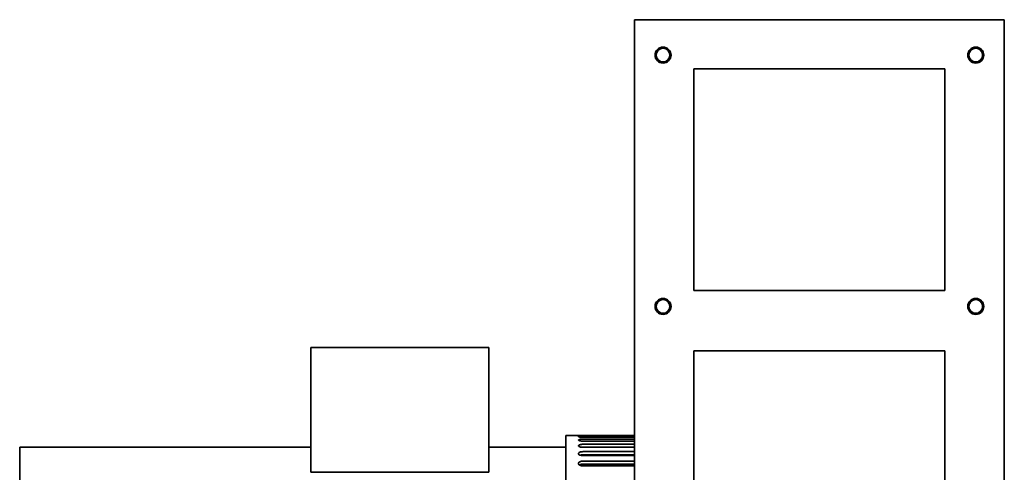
# Model space of a CAD drawing. Header units: millimetres. Extents: x 196 to 644, y 66 to 529.
# Tile 6 of 6: x 196 to 627, y 330 to 529. Entities that reach past the tile are written whole.
import ezdxf

# ---------------------------------------------------------------- set-up
doc = ezdxf.new("R2010")
doc.units = ezdxf.units.MM
doc.header["$LTSCALE"] = 2
doc.layers.add('Krawędzie widoczne(ISO)', color=7, linetype='Continuous', lineweight=35, true_color=0x262659)

msp = doc.modelspace()

# ---------------------------------------------------------------- linework, layer by layer
at = {"layer": 'Krawędzie widoczne(ISO)'}
for p, q in [((465.15, 528.5), (465.15, 65.5)), ((465.15, 528.5), (627.15, 528.5)), ((627.15, 528.5), (627.15, 65.5)), ((491.15, 507), (601.15, 507)), ((491.15, 410), (491.15, 507)), ((601.15, 507), (601.15, 410)), ((601.15, 410), (491.15, 410)), ((323.35, 385), (401.35, 385)), ((323.35, 330.5), (323.35, 385)), ((401.35, 330.5), (401.35, 385)), ((491.15, 383.5), (601.15, 383.5)), ((491.15, 383.5), (491.15, 65.5)), ((601.15, 383.5), (601.15, 65.5)), ((435.15, 299.51), (435.15, 346.5)), ((440.65, 346.5), (435.15, 346.5)), ((465.15, 346.47), (442.65, 346.47)), ((442.65, 346.2), (465.15, 346.2)), ((465.15, 345.75), (442.65, 345.75)), ((195.85, 341.45), (195.85, 191.55)), ((323.35, 341.45), (195.85, 341.45)), ((435.15, 341.45), (401.35, 341.45)), ((442.65, 344.91), (465.15, 344.91)), ((465.15, 344.02), (442.65, 344.02)), ((442.65, 342.65), (465.15, 342.65)), ((465.15, 341.33), (442.65, 341.33)), ((442.65, 339.42), (465.15, 339.42)), ((465.15, 338.07), (442.65, 338.07)), ((465.15, 337.69), (442.65, 337.69)), ((442.65, 335.28), (465.15, 335.28)), ((465.15, 334.01), (442.65, 334.01)), ((465.15, 333.15), (442.65, 333.15)), ((401.35, 330.5), (323.35, 330.5))]:
    msp.add_line(p, q, dxfattribs=at)
for centre, radius in [((477.65, 513), 3.5), ((477.65, 513), 3), ((614.65, 513), 3.5), ((614.65, 513), 3), ((477.65, 403), 3.5), ((477.65, 403), 3), ((614.65, 403), 3.5), ((614.65, 403), 3)]:
    msp.add_circle(centre, radius, dxfattribs=at)
for points, knots in [([(442.65, 346.47), (442.4, 346.47), (442.13, 346.48), (441.64, 346.48), (441.41, 346.48), (441.06, 346.49), (440.9, 346.49), (440.7, 346.5), (440.65, 346.5), (440.65, 346.5)], [-1.2054513, -1.2054513, -1.2054513, -1.2054513, -1.1301106, -1.1301106, -1.0547699, -1.0547699, -0.9794292, -0.9794292, -0.9040885, -0.9040885, -0.9040885, -0.9040885]), ([(442.65, 345.75), (442.4, 345.75), (442.13, 345.76), (441.64, 345.78), (441.41, 345.8), (441.06, 345.85), (440.9, 345.88), (440.7, 345.94), (440.65, 345.97), (440.65, 346.03), (440.7, 346.05), (440.9, 346.1), (441.06, 346.13), (441.41, 346.16), (441.64, 346.17), (442.13, 346.19), (442.4, 346.2), (442.65, 346.2)], [-1.2054513, -1.2054513, -1.2054513, -1.2054513, -1.1301106, -1.1301106, -1.0547699, -1.0547699, -0.9794292, -0.9794292, -0.9040885, -0.9040885, -0.8287478, -0.8287478, -0.7534071, -0.7534071, -0.6780663, -0.6780663, -0.6027256, -0.6027256, -0.6027256, -0.6027256]), ([(442.65, 344.02), (442.4, 344.02), (442.13, 344.04), (441.64, 344.09), (441.41, 344.12), (441.06, 344.21), (440.9, 344.26), (440.7, 344.38), (440.65, 344.44), (440.65, 344.55), (440.7, 344.61), (440.9, 344.71), (441.06, 344.76), (441.41, 344.83), (441.64, 344.86), (442.13, 344.91), (442.4, 344.91), (442.65, 344.91)], [-1.2054513, -1.2054513, -1.2054513, -1.2054513, -1.1301106, -1.1301106, -1.0547699, -1.0547699, -0.9794292, -0.9794292, -0.9040885, -0.9040885, -0.8287478, -0.8287478, -0.7534071, -0.7534071, -0.6780663, -0.6780663, -0.6027256, -0.6027256, -0.6027256, -0.6027256]), ([(442.65, 341.33), (442.4, 341.33), (442.13, 341.34), (441.64, 341.42), (441.41, 341.47), (441.06, 341.59), (440.9, 341.67), (440.7, 341.84), (440.65, 341.93), (440.65, 342.09), (440.7, 342.18), (440.9, 342.34), (441.06, 342.41), (441.41, 342.52), (441.64, 342.57), (442.13, 342.63), (442.4, 342.65), (442.65, 342.65)], [-1.2054513, -1.2054513, -1.2054513, -1.2054513, -1.1301106, -1.1301106, -1.0547699, -1.0547699, -0.9794292, -0.9794292, -0.9040885, -0.9040885, -0.8287478, -0.8287478, -0.7534071, -0.7534071, -0.6780663, -0.6780663, -0.6027256, -0.6027256, -0.6027256, -0.6027256]), ([(442.65, 337.69), (442.4, 337.69), (442.13, 337.71), (441.64, 337.8), (441.41, 337.87), (441.06, 338.03), (440.9, 338.13), (440.7, 338.35), (440.65, 338.47), (440.65, 338.69), (440.7, 338.8), (440.9, 339.01), (441.06, 339.11), (441.41, 339.25), (441.64, 339.32), (442.13, 339.4), (442.4, 339.42), (442.65, 339.42)], [-1.2054513, -1.2054513, -1.2054513, -1.2054513, -1.1301106, -1.1301106, -1.0547699, -1.0547699, -0.9794292, -0.9794292, -0.9040885, -0.9040885, -0.8287478, -0.8287478, -0.7534071, -0.7534071, -0.6780663, -0.6780663, -0.6027256, -0.6027256, -0.6027256, -0.6027256]), ([(442.65, 338.07), (442.4, 338.07), (442.13, 338.05), (441.71, 337.98), (441.54, 337.94), (441.4, 337.89)], [-0.6027267, -0.6027267, -0.6027267, -0.6027267, -0.5273858, -0.5273858, -0.473176, -0.473176, -0.473176, -0.473176]), ([(442.65, 333.15), (442.4, 333.15), (442.13, 333.18), (441.64, 333.29), (441.41, 333.38), (441.06, 333.57), (440.9, 333.69), (440.7, 333.96), (440.65, 334.1), (440.65, 334.37), (440.7, 334.51), (440.9, 334.77), (441.06, 334.89), (441.41, 335.07), (441.64, 335.15), (442.13, 335.26), (442.4, 335.28), (442.65, 335.28)], [-1.2054513, -1.2054513, -1.2054513, -1.2054513, -1.1301106, -1.1301106, -1.0547699, -1.0547699, -0.9794292, -0.9794292, -0.9040885, -0.9040885, -0.8287478, -0.8287478, -0.7534071, -0.7534071, -0.6780663, -0.6780663, -0.6027256, -0.6027256, -0.6027256, -0.6027256]), ([(442.65, 334.01), (442.4, 334.01), (442.13, 333.98), (441.64, 333.88), (441.41, 333.8), (441.17, 333.67), (441.1, 333.64), (441.05, 333.6)], [-0.6027267, -0.6027267, -0.6027267, -0.6027267, -0.5273858, -0.5273858, -0.452045, -0.452045, -0.4235067, -0.4235067, -0.4235067, -0.4235067])]:
    msp.add_open_spline(points, degree=3, knots=knots, dxfattribs=at)

doc.saveas('drawing.dxf')
